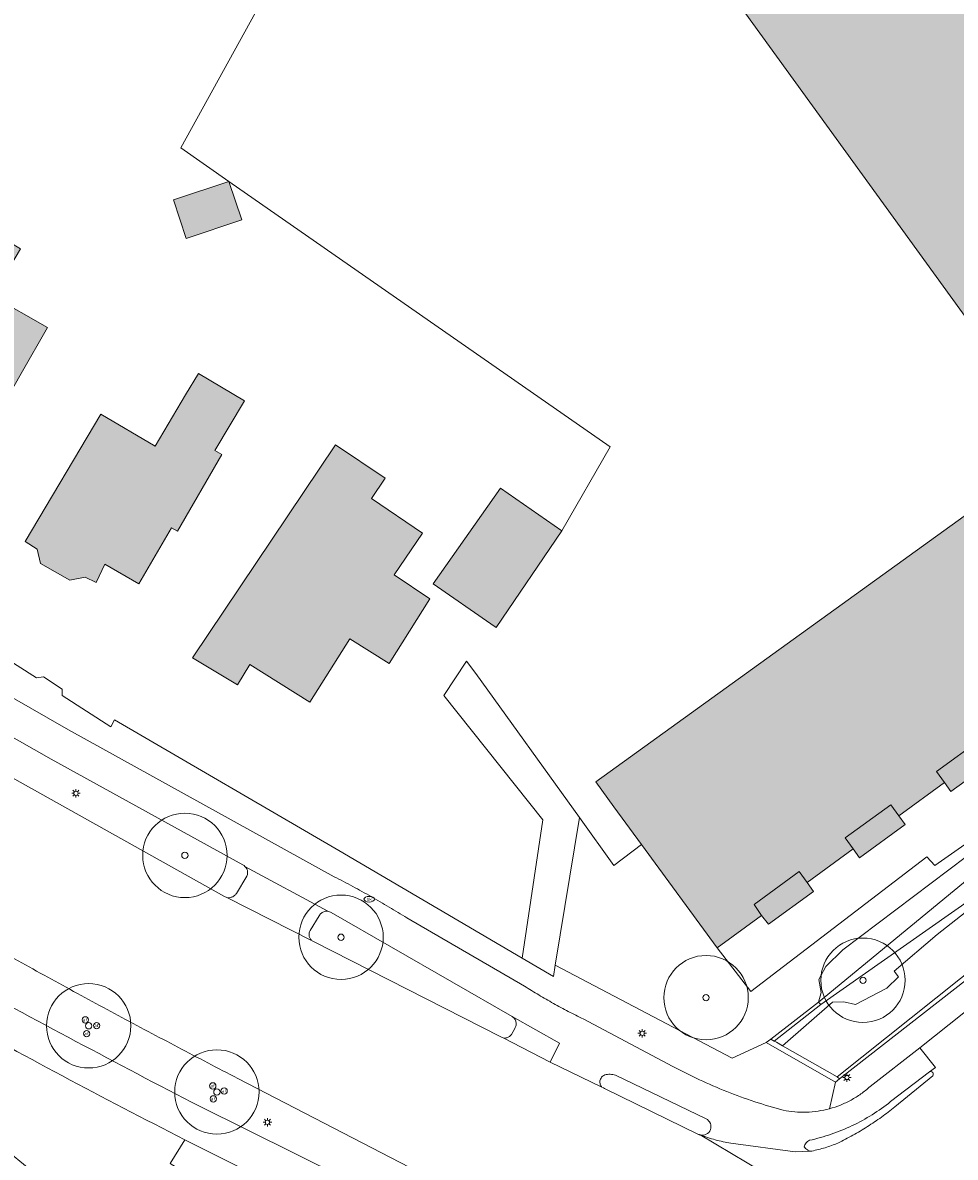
# Model space of a CAD drawing. Header units: metres. Extents: x 187482 to 189800, y 333582 to 335019.
# Tile 252 of 256: x 189142 to 189197, y 334616 to 334684. Entities that reach past the tile are written whole.
import ezdxf
from ezdxf.enums import TextEntityAlignment as Align

# ---------------------------------------------------------------- set-up
doc = ezdxf.new("R2010")
doc.units = ezdxf.units.M
doc.layers.get('0').update_dxf_attribs({"color": 252, "lineweight": 18})
for name, color, linetype, lineweight in [('B-WE-GK-KADEMUUR-GV', 252, 'Continuous', 18), ('B-WE-GR-BEPLANTING_CULTUUR_HEESTERS-GV', 252, 'Continuous', 18), ('B-WE-GR-BOOM-S', 252, 'Continuous', 18), ('B-WE-GR-HAAG-G', 252, 'GR-HAAG1-SO', 18), ('B-WE-GW-TALUD_KRUIN-G', 252, 'Continuous', 18), ('B-WE-IE-MEUBILAIR-S', 252, 'Continuous', 18), ('B-WE-IE-TERREINAFSCHEIDING_KUNSTMATIG_HEKWERK-G', 252, 'IE-TERREINAFSCHEIDING_KUNSTMATIG-SO', 18), ('B-WE-IE-TERREINAFSCHEIDING_KUNSTMATIG_MUUR-GV', 252, 'Continuous', 18), ('B-WE-OG-BEBOUWING-GV', 252, 'Continuous', 18), ('B-WE-OG-BEBOUWING_LUIFEL-GV', 252, 'Continuous', 18), ('B-WE-OG-TERREIN_BEGROEID-GV', 252, 'Continuous', 18), ('B-WE-OG-TERREIN_ERF-GV', 252, 'Continuous', 18), ('B-WE-OG-TERREIN_OEVER-GV', 252, 'Continuous', 18), ('B-WE-OG-WATER_BEEK-GV', 252, 'Continuous', 18), ('B-WE-VH-GESLOTENVERHARDING_ASFALT-GV', 252, 'Continuous', 18), ('B-WE-VH-OPENVERHARDING_BETONSTRAATSTEEN-GV', 252, 'Continuous', 18), ('B-WE-VH-OPENVERHARDING_STRAATBAKSTEEN-GV', 252, 'Continuous', 18), ('B-WE-VH-OPENVERHARDING_TEGEL-GV', 252, 'Continuous', 18)]:
    doc.layers.add(name, color=color, linetype=linetype, lineweight=lineweight)
doc.layers.add('B-WE-OG-BEBOUWING-V', color=7, linetype='Continuous', lineweight=18, true_color=0xf0f0f0)
doc.styles.add('NLCS-ISO', font='NLCS-ISO.ttf')
doc.linetypes.add('GR-HAAG1-SO', pattern='A,6,[176,NLCS.SHX,S=0.125,R=0,X=0,Y=0],-2', length=8)
doc.linetypes.add('IE-TERREINAFSCHEIDING_KUNSTMATIG-SO', pattern='A,4,[82,NLCS.SHX,S=0.75,R=90,X=0,Y=0],4,-2', length=10)

# ---------------------------------------------------------------- blocks, each defined once
blk = doc.blocks.new('SIE-MEUBILAIR_PAAL_LICHTMAST-SO')
for points in [[(-0.62, 0), (-1, 0)], [(-0.71, 0.71), (-0.44, 0.44)], [(0, 1), (0, 0.62)], [(0.44, 0.44), (0.71, 0.71)], [(1, 0), (0.62, 0)], [(-0.71, -0.71), (-0.44, -0.44)], [(0, -0.62), (0, -1)], [(0.44, -0.44), (0.71, -0.71)]]:
    blk.add_lwpolyline(points)
blk.add_circle((0, 0), 0.5)
blk = doc.blocks.new('SIE-MEUBILAIR_PAAL_AFSLUITPAAL-SO')
blk.add_circle((0, 0), 0.75)
at = {"style": 'NLCS-ISO'}
blk.add_text('af', height=0.75, dxfattribs=at).set_placement((0, 0.05), align=Align.MIDDLE_CENTER)
blk = doc.blocks.new('SIE-MEUBILAIR_PUT_BRANDKRAAN-SO')
blk.add_ellipse((0, 0), major_axis=(1.25, 0), ratio=0.54)
at = {"style": 'NLCS-ISO'}
blk.add_text('bk', height=0.75, dxfattribs=at).set_placement((0.03, 0), align=Align.MIDDLE_CENTER)
blk = doc.blocks.new('SGR-BOOM_GBKN-SO')
at = {"color": 0, "linetype": 'ByBlock', "lineweight": 18}
for radius in [2, 0.15]:
    blk.add_circle((0, 0), radius, dxfattribs=at)

msp = doc.modelspace()

# ---------------------------------------------------------------- hatches: boundary and pattern name
at = {"layer": 'B-WE-OG-BEBOUWING-V'}
h = msp.add_hatch(color=256, dxfattribs=at)
h.dxf.hatch_style = 1
h.paths.add_polyline_path([(189182.942, 334690.25), (189181.395, 334689.13), (189203.547, 334658.545), (189176.042, 334638.693), (189177.1, 334637.225), (189178.742, 334634.982), (189183.221, 334628.862), (189185.856, 334630.788), (189185.42, 334631.435), (189188.085, 334633.382), (189188.557, 334632.736), (189191.282, 334634.727), (189190.812, 334635.374), (189193.524, 334637.342), (189193.993, 334636.695), (189196.705, 334638.662), (189196.235, 334639.31), (189198.905, 334641.247), (189199.375, 334640.6), (189202.087, 334642.568), (189201.617, 334643.215), (189204.288, 334645.153), (189204.758, 334644.505), (189207.536, 334646.547), (189207.097, 334647.2), (189209.758, 334649.151), (189210.231, 334648.506), (189212.951, 334650.5), (189212.509, 334651.118), (189215.194, 334653.038), (189215.637, 334652.439), (189215.963, 334652.68), (189211.664, 334658.586), (189210.854, 334659.699), (189212.593, 334660.964), (189213.034, 334660.358), (189215.783, 334662.358), (189214.376, 334664.291), (189214.473, 334664.362), (189211.347, 334668.629), (189209.389, 334671.301), (189208.69, 334670.812), (189206.79, 334673.514), (189207.433, 334673.99), (189205.423, 334676.704), (189204.742, 334676.231), (189202.844, 334678.918), (189203.488, 334679.392), (189201.497, 334682.104), (189200.791, 334681.629), (189198.846, 334684.29), (189199.534, 334684.792), (189197.51, 334687.565), (189196.8, 334687.088), (189194.913, 334689.725), (189195.556, 334690.201), (189193.504, 334692.972), (189192.841, 334692.496), (189190.935, 334695.123), (189191.595, 334695.575), (189191.321, 334695.976)], flags=17)
h.paths.add_polyline_path([(189207.955, 334674.377), (189207.433, 334673.99), (189206.79, 334673.514), (189208.69, 334670.812), (189209.389, 334671.301), (189209.878, 334671.643)], flags=16)
h.paths.add_polyline_path([(189204.012, 334679.778), (189203.488, 334679.392), (189202.844, 334678.918), (189204.742, 334676.231), (189205.423, 334676.704), (189205.933, 334677.058)], flags=16)
h.paths.add_polyline_path([(189200.017, 334685.145), (189199.534, 334684.792), (189198.846, 334684.29), (189200.791, 334681.629), (189201.497, 334682.104), (189201.994, 334682.438)], flags=16)
h.paths.add_polyline_path([(189196.078, 334690.588), (189195.556, 334690.201), (189194.913, 334689.725), (189196.8, 334687.088), (189197.51, 334687.565), (189198.004, 334687.897)], flags=16)
h.paths.add_polyline_path([(189192.131, 334695.942), (189191.595, 334695.575), (189190.935, 334695.123), (189192.841, 334692.496), (189193.504, 334692.972), (189194.019, 334693.342)], flags=16)
h.paths.add_polyline_path([(189188.94, 334632.211), (189188.557, 334632.736), (189188.085, 334633.382), (189185.42, 334631.435), (189185.856, 334630.788), (189186.275, 334630.264)], flags=16)
h.paths.add_polyline_path([(189199.757, 334640.074), (189199.375, 334640.6), (189198.905, 334641.247), (189196.235, 334639.31), (189196.705, 334638.662), (189197.087, 334638.137)], flags=16)
h.paths.add_polyline_path([(189205.139, 334643.979), (189204.758, 334644.505), (189204.288, 334645.153), (189201.617, 334643.215), (189202.087, 334642.568), (189202.468, 334642.041)], flags=16)
h.paths.add_polyline_path([(189210.615, 334647.982), (189210.231, 334648.506), (189209.758, 334649.151), (189207.097, 334647.2), (189207.536, 334646.547), (189207.906, 334645.997)], flags=16)
h.paths.add_polyline_path([(189194.375, 334636.168), (189193.993, 334636.695), (189193.524, 334637.342), (189190.812, 334635.374), (189191.282, 334634.727), (189191.663, 334634.2)], flags=16)
edge = h.paths.add_edge_path(flags=16)
edge.add_arc((189211.251, 334665.379), 3.548, 17.43881, 34.47228)
edge.add_arc((189211.235, 334665.363), 3.57, 34.52834, 51.46336)
edge.add_arc((189211.257, 334665.382), 3.542, 51.56129, 68.62437)
edge.add_arc((189212.057, 334667.222), 1.538, 71.39697, 79.78966)
edge.add_arc((189212.074, 334667.341), 1.418, 79.58373, 88.69126)
edge.add_arc((189212.061, 334667.493), 1.267, 87.95064, 98.15513)
edge.add_arc((189212.051, 334667.345), 1.412, 96.92938, 106.08906)
edge.add_line((189211.66, 334668.702), (189211.395, 334668.564))
edge.add_line((189211.395, 334668.564), (189214.349, 334664.531))
edge.add_line((189214.349, 334664.531), (189214.568, 334664.753))
edge.add_arc((189213.559, 334665.446), 1.224, 325.5259, 333.67664)
edge.add_arc((189213.279, 334665.589), 1.538, 333.53795, 340.06487)
edge.add_arc((189213.381, 334665.53), 1.422, 340.85461, 347.8862)
edge.add_arc((189213.586, 334665.499), 1.215, 347.30069, 355.50749)
edge.add_arc((189211.282, 334665.387), 3.516, 0.27868, 17.46243)
h = msp.add_hatch(color=256, dxfattribs=at)
h.dxf.hatch_style = 1
h.paths.add_polyline_path([(189154.286, 334674.293), (189151, 334673.192), (189151.765, 334670.911), (189155.052, 334672.013)], flags=17)
h = msp.add_hatch(color=256, dxfattribs=at)
h.dxf.hatch_style = 1
h.paths.add_polyline_path([(189139.306, 334671.879), (189136.65, 334667.295), (189131.352, 334658.159), (189137.312, 334654.718), (189141.978, 334662.896), (189143.534, 334665.623), (189140.251, 334667.497), (189141.939, 334670.295)], flags=17)
h = msp.add_hatch(color=256, dxfattribs=at)
h.dxf.hatch_style = 1
h.paths.add_polyline_path([(189146.702, 334660.492), (189142.221, 334652.953), (189142.918, 334652.493), (189143.117, 334651.634), (189144.851, 334650.646), (189145.762, 334650.837), (189146.424, 334650.525), (189146.936, 334651.61), (189148.954, 334650.436), (189150.89, 334653.764), (189151.236, 334653.563), (189153.873, 334658.096), (189153.451, 334658.348), (189155.209, 334661.288), (189152.486, 334662.91), (189151.725, 334661.632), (189149.916, 334658.596)], flags=17)
h = msp.add_hatch(color=256, dxfattribs=at)
h.dxf.hatch_style = 1
h.paths.add_polyline_path([(189162.735, 334655.494), (189163.555, 334656.702), (189160.606, 334658.672), (189152.127, 334646.049), (189154.798, 334644.443), (189155.53, 334645.66), (189159.087, 334643.419), (189161.459, 334647.184), (189163.786, 334645.717), (189166.2, 334649.55), (189164.08, 334650.962), (189165.762, 334653.438)], flags=17)
h = msp.add_hatch(color=256, dxfattribs=at)
h.dxf.hatch_style = 1
h.paths.add_polyline_path([(189170.131, 334647.844), (189174.024, 334653.58), (189170.391, 334656.103), (189166.391, 334650.445), (189169.81, 334648.067)], flags=17)

# ---------------------------------------------------------------- linework, layer by layer
at = {"layer": 'B-WE-GK-KADEMUUR-GV', "flags": 128}
for points in [[(189238.45, 334657.501), (189238.245, 334657.76), (189225.402, 334648.509), (189202.036, 334630.54), (189190.334, 334621.217), (189190.485, 334621.103), (189202.176, 334630.235), (189225.555, 334648.25)], [(189186.408, 334623.452), (189186.605, 334623.34), (189189.373, 334625.511), (189189.238, 334625.633)]]:
    msp.add_lwpolyline(points, close=True, dxfattribs=at)
at = {"layer": 'B-WE-GR-BEPLANTING_CULTUUR_HEESTERS-GV', "flags": 128}
for points in [[(189155.118, 334633.778), (189143.757, 334640.05), (189140.705, 334641.76), (189137.651, 334643.467)], [(189136.414, 334641.761), (189136.463, 334641.732), (189136.595, 334641.655), (189154.033, 334631.907), (189154.172, 334631.837)], [(189154.736, 334632.085), (189155.347, 334633.113)], [(189171.077, 334624.791), (189160.349, 334630.954)], [(189159.644, 334630.765), (189159.101, 334629.886)], [(189159.26, 334629.252), (189159.344, 334629.209), (189170.414, 334623.581), (189170.535, 334623.519)], [(189171.038, 334623.731), (189171.241, 334624.087)], [(189165.017, 334615.849), (189154.817, 334621.12)], [(189152.537, 334619.477), (189163.962, 334613.8)]]:
    msp.add_lwpolyline(points, dxfattribs=at)
at = {"layer": 'B-WE-GR-BEPLANTING_CULTUUR_HEESTERS-GV'}
for points in [[(189155.242, 334633.692, 0.077114), (189155.118, 334633.778)], [(189155.37, 334633.493, 0.098291), (189155.242, 334633.692)], [(189155.396, 334633.301, 0.103677), (189155.37, 334633.493)], [(189155.347, 334633.113, 0.102427), (189155.396, 334633.301)], [(189154.172, 334631.837, 0.056162), (189154.297, 334631.834)], [(189154.297, 334631.834, 0.056457), (189154.42, 334631.857)], [(189154.42, 334631.857, 0.083912), (189154.597, 334631.944)], [(189154.597, 334631.944, 0.078567), (189154.736, 334632.085)], [(189159.773, 334630.923, 0.107968), (189159.644, 334630.765)], [(189159.955, 334631.016, 0.105044), (189159.773, 334630.923)], [(189160.159, 334631.027, 0.103172), (189159.955, 334631.016)], [(189160.349, 334630.954, 0.101234), (189160.159, 334631.027)], [(189159.045, 334629.716, 0.100557), (189159.055, 334629.537)], [(189159.101, 334629.886, 0.095394), (189159.045, 334629.716)], [(189159.055, 334629.537, 0.095079), (189159.13, 334629.375)], [(189159.13, 334629.375, 0.098848), (189159.26, 334629.252)], [(189144.207, 334626.764, -0.002352), (189140.702, 334628.704)], [(189137.959, 334627.252, 0.006391), (189152.537, 334619.477)], [(189147.728, 334624.853, -0.002131), (189144.207, 334626.764)], [(189151.265, 334622.972, -0.002129), (189147.728, 334624.853)], [(189171.22, 334624.653, 0.096119), (189171.077, 334624.791)], [(189171.301, 334624.472, 0.096795), (189171.22, 334624.653)], [(189171.241, 334624.087, 0.101931), (189171.308, 334624.274)], [(189171.308, 334624.274, 0.095841), (189171.301, 334624.472)], [(189170.535, 334623.519, 0.062539), (189170.646, 334623.514)], [(189170.646, 334623.514, 0.056025), (189170.756, 334623.532)], [(189170.756, 334623.532, 0.08186), (189170.914, 334623.607)], [(189170.914, 334623.607, 0.080645), (189171.038, 334623.731)], [(189154.817, 334621.12, -0.002232), (189151.265, 334622.972)]]:
    msp.add_lwpolyline(points, format="xyb", dxfattribs=at)
at = {"layer": 'B-WE-GR-HAAG-G', "ltscale": 0.2, "flags": 128}
for points in [[(189174.024, 334653.58), (189176.88, 334658.552), (189154.286, 334674.293), (189151.443, 334676.275), (189160.201, 334692.168)], [(189206.929, 334642.187), (189207.143, 334641.449), (189196.123, 334633.742), (189195.661, 334634.26), (189185.221, 334626.272), (189183.221, 334628.862)]]:
    msp.add_lwpolyline(points, dxfattribs=at)
at = {"layer": 'B-WE-GW-TALUD_KRUIN-G', "flags": 128}
msp.add_lwpolyline([(189235.069, 334661.391), (189235.34, 334661.755), (189235.223, 334661.805), (189227.67, 334656.601), (189219.024, 334650.318), (189212.456, 334645.255), (189208.476, 334642.187), (189190.668, 334628.747), (189189.66, 334627.764), (189189.253, 334626.986), (189189.399, 334626.221), (189189.238, 334625.633), (189218.495, 334649.724), (189229.619, 334657.67)], close=True, dxfattribs=at)
at = {"layer": 'B-WE-IE-TERREINAFSCHEIDING_KUNSTMATIG_HEKWERK-G', "ltscale": 0.2, "flags": 128}
for points in [[(189175.059, 334636.579), (189168.927, 334645.114)], [(189178.742, 334634.982), (189177.096, 334633.743), (189175.059, 334636.579)]]:
    msp.add_lwpolyline(points, dxfattribs=at)
at = {"layer": 'B-WE-IE-TERREINAFSCHEIDING_KUNSTMATIG_MUUR-GV', "flags": 128}
msp.add_lwpolyline([(189190.485, 334621.103), (189190.334, 334621.217), (189187.1, 334623.058), (189186.741, 334623.262), (189186.605, 334623.34), (189186.408, 334623.452), (189186.14, 334623.245), (189190.249, 334620.905)], close=True, dxfattribs=at)
at = {"layer": 'B-WE-OG-BEBOUWING-GV', "flags": 128}
msp.add_lwpolyline([(189181.395, 334689.13), (189203.547, 334658.545), (189176.042, 334638.693), (189177.1, 334637.225), (189178.742, 334634.982), (189183.221, 334628.862), (189185.856, 334630.788), (189185.42, 334631.435), (189188.085, 334633.382), (189188.557, 334632.736), (189191.282, 334634.727), (189190.812, 334635.374), (189193.524, 334637.342), (189193.993, 334636.695), (189196.705, 334638.662), (189196.235, 334639.31), (189198.905, 334641.247)], dxfattribs=at)
for points in [[(189154.286, 334674.293), (189151, 334673.192), (189151.765, 334670.911), (189155.052, 334672.013)], [(189139.306, 334671.879), (189136.65, 334667.295), (189131.352, 334658.159), (189137.312, 334654.718), (189141.978, 334662.896), (189143.534, 334665.623), (189140.251, 334667.497), (189141.939, 334670.295)], [(189146.702, 334660.492), (189142.221, 334652.953), (189142.918, 334652.493), (189143.117, 334651.634), (189144.851, 334650.646), (189145.762, 334650.837), (189146.424, 334650.525), (189146.936, 334651.61), (189148.954, 334650.436), (189150.89, 334653.764), (189151.236, 334653.563), (189153.873, 334658.096), (189153.451, 334658.348), (189155.209, 334661.288), (189152.486, 334662.91), (189151.725, 334661.632), (189149.916, 334658.596)], [(189162.735, 334655.494), (189163.555, 334656.702), (189160.606, 334658.672), (189152.127, 334646.049), (189154.798, 334644.443), (189155.53, 334645.66), (189159.087, 334643.419), (189161.459, 334647.184), (189163.786, 334645.717), (189166.2, 334649.55), (189164.08, 334650.962), (189165.762, 334653.438)], [(189170.131, 334647.844), (189174.024, 334653.58), (189170.391, 334656.103), (189166.391, 334650.445), (189169.81, 334648.067)]]:
    msp.add_lwpolyline(points, close=True, dxfattribs=at)
at = {"layer": 'B-WE-OG-BEBOUWING_LUIFEL-GV', "flags": 128}
for points in [[(189199.757, 334640.074), (189199.375, 334640.6), (189198.905, 334641.247), (189196.235, 334639.31), (189196.705, 334638.662), (189197.087, 334638.137)], [(189194.375, 334636.168), (189193.993, 334636.695), (189193.524, 334637.342), (189190.812, 334635.374), (189191.282, 334634.727), (189191.663, 334634.2)], [(189188.94, 334632.211), (189188.557, 334632.736), (189188.085, 334633.382), (189185.42, 334631.435), (189185.856, 334630.788), (189186.275, 334630.264)]]:
    msp.add_lwpolyline(points, close=True, dxfattribs=at)
at = {"layer": 'B-WE-OG-TERREIN_BEGROEID-GV', "flags": 128}
for points in [[(189235.223, 334661.805), (189227.67, 334656.601), (189219.024, 334650.318), (189212.456, 334645.255), (189208.476, 334642.187), (189190.668, 334628.747), (189189.66, 334627.764), (189189.253, 334626.986), (189189.399, 334626.221), (189189.238, 334625.633), (189218.495, 334649.724), (189229.619, 334657.67), (189235.069, 334661.391), (189235.34, 334661.755)], [(189189.238, 334625.633), (189189.373, 334625.511), (189200.892, 334633.578), (189215.981, 334646.707), (189228.548, 334655.924), (189235.904, 334660.972), (189235.34, 334661.755), (189235.069, 334661.391), (189229.619, 334657.67), (189218.495, 334649.724)]]:
    msp.add_lwpolyline(points, close=True, dxfattribs=at)
at = {"layer": 'B-WE-OG-TERREIN_ERF-GV', "flags": 128}
for points in [[(189198.905, 334641.247), (189196.235, 334639.31), (189196.705, 334638.662), (189193.993, 334636.695), (189193.524, 334637.342), (189190.812, 334635.374), (189191.282, 334634.727), (189188.557, 334632.736), (189188.085, 334633.382), (189185.42, 334631.435), (189185.856, 334630.788), (189183.221, 334628.862), (189178.742, 334634.982), (189177.1, 334637.225), (189176.042, 334638.693), (189203.547, 334658.545), (189181.395, 334689.13)], [(189140.251, 334667.497), (189143.534, 334665.623), (189141.978, 334662.896)], [(189134.632, 334650.115), (189142.881, 334644.872), (189143.296, 334644.92), (189144.402, 334644.191), (189144.404, 334643.818), (189147.295, 334641.961), (189147.508, 334642.367), (189160.813, 334634.628), (189171.68, 334628.256), (189172.901, 334636.456), (189167.03, 334643.81), (189168.367, 334645.858), (189168.927, 334645.114), (189175.059, 334636.579), (189173.634, 334627.826), (189184.126, 334622.32), (189186.14, 334623.245), (189186.408, 334623.452), (189189.238, 334625.633), (189189.399, 334626.221), (189189.253, 334626.986), (189189.66, 334627.764), (189190.668, 334628.747), (189208.476, 334642.187)]]:
    msp.add_lwpolyline(points, dxfattribs=at)
for points in [[(189154.286, 334674.293), (189155.052, 334672.013), (189151.765, 334670.911), (189151, 334673.192)], [(189151.236, 334653.563), (189150.89, 334653.764), (189148.954, 334650.436), (189146.936, 334651.61), (189146.424, 334650.525), (189145.762, 334650.837), (189144.851, 334650.646), (189143.117, 334651.634), (189142.918, 334652.493), (189142.221, 334652.953), (189146.702, 334660.492), (189149.916, 334658.596), (189151.725, 334661.632), (189152.486, 334662.91), (189155.209, 334661.288), (189153.451, 334658.348), (189153.873, 334658.096)], [(189164.08, 334650.962), (189166.2, 334649.55), (189163.786, 334645.717), (189161.459, 334647.184), (189159.087, 334643.419), (189155.53, 334645.66), (189154.798, 334644.443), (189152.127, 334646.049), (189160.606, 334658.672), (189163.555, 334656.702), (189162.735, 334655.494), (189165.762, 334653.438)], [(189166.391, 334650.445), (189170.391, 334656.103), (189174.024, 334653.58), (189170.131, 334647.844), (189169.81, 334648.067)], [(189173.634, 334627.826), (189175.059, 334636.579), (189168.927, 334645.114), (189168.367, 334645.858), (189167.03, 334643.81), (189172.901, 334636.456), (189171.68, 334628.256), (189173.528, 334627.172)]]:
    msp.add_lwpolyline(points, close=True, dxfattribs=at)
at = {"layer": 'B-WE-OG-TERREIN_OEVER-GV', "flags": 128}
msp.add_lwpolyline([(189186.605, 334623.34), (189186.741, 334623.262), (189187.1, 334623.058), (189190.063, 334625.643), (189190.739, 334625.67), (189191.435, 334625.505), (189193.278, 334626.471), (189193.967, 334627.153), (189193.71, 334627.486), (189196.262, 334629.657), (189202.992, 334634.936), (189210.761, 334640.644), (189213.996, 334643.258), (189216.426, 334645.221), (189222.464, 334649.722), (189230.166, 334655.085), (189236.676, 334659.9), (189235.904, 334660.972), (189228.548, 334655.924), (189215.981, 334646.707), (189200.892, 334633.578), (189189.373, 334625.511)], close=True, dxfattribs=at)
at = {"layer": 'B-WE-OG-WATER_BEEK-GV', "flags": 128}
msp.add_lwpolyline([(189202.992, 334634.936), (189196.262, 334629.657), (189193.71, 334627.486), (189193.967, 334627.153), (189193.278, 334626.471), (189191.435, 334625.505), (189190.739, 334625.67), (189190.063, 334625.643), (189187.1, 334623.058), (189190.334, 334621.217), (189202.036, 334630.54)], dxfattribs=at)
at = {"layer": 'B-WE-VH-GESLOTENVERHARDING_ASFALT-GV', "flags": 128}
for points in [[(189202.489, 334614.002), (189209.648, 334620.108), (189217.426, 334626.806), (189233.217, 334639.491), (189245.194, 334648.465), (189269.674, 334666.355), (189272.046, 334667.937), (189273.993, 334669.235), (189268.259, 334676.263), (189267.804, 334675.965), (189263.339, 334673.044), (189240.664, 334657.296), (189226.225, 334646.933), (189203.061, 334629.162), (189195.231, 334622.945), (189196.162, 334621.779), (189195.804, 334621.505)], [(189191.499, 334612.239), (189182.215, 334617.773), (189182.204, 334617.777), (189182.192, 334617.781), (189182.181, 334617.786), (189182.17, 334617.79), (189182.159, 334617.794), (189182.148, 334617.798), (189182.137, 334617.803), (189182.126, 334617.807), (189176.56, 334620.521), (189176.484, 334620.558), (189176.395, 334620.601), (189173.336, 334622.089), (189170.535, 334623.519), (189170.414, 334623.581), (189159.344, 334629.209), (189159.26, 334629.252), (189154.172, 334631.837), (189154.033, 334631.907), (189136.595, 334641.655)], [(189154.817, 334621.12), (189165.017, 334615.849), (189169.104, 334613.788)], [(189196.002, 334621.267), (189193.764, 334619.434)], [(189182.215, 334617.773), (189191.499, 334612.239), (189201.554, 334606.245)], [(189188.846, 334616.819), (189188.714, 334616.812), (189187.855, 334616.764), (189184.042, 334617.282)]]:
    msp.add_lwpolyline(points, dxfattribs=at)
at = {"layer": 'B-WE-VH-GESLOTENVERHARDING_ASFALT-GV'}
for points in [[(189140.702, 334628.704, 0.002352), (189144.207, 334626.764)], [(189144.207, 334626.764, 0.002131), (189147.728, 334624.853)], [(189147.728, 334624.853, 0.002129), (189151.265, 334622.972)], [(189151.265, 334622.972, 0.002232), (189154.817, 334621.12)], [(189195.804, 334621.505, -0.171293), (189195.91, 334621.523)], [(189195.91, 334621.523, -0.170688), (189196.003, 334621.469)], [(189196.039, 334621.368, -0.188245), (189196.002, 334621.267)], [(189196.003, 334621.469, -0.180052), (189196.039, 334621.368)], [(189193.764, 334619.434, -0.016351), (189192.964, 334618.829)], [(189192.964, 334618.829, -0.012999), (189192.133, 334618.268)], [(189192.133, 334618.268, -0.013854), (189191.272, 334617.754)], [(189182.662, 334617.616, -0.012056), (189182.215, 334617.773)], [(189183.116, 334617.482, -0.013353), (189182.662, 334617.616)], [(189183.577, 334617.37, -0.012787), (189183.116, 334617.482)], [(189184.042, 334617.282, -0.01285), (189183.577, 334617.37)], [(189191.272, 334617.754, -0.014716), (189190.383, 334617.289)], [(189189.238, 334616.909, -0.010806), (189188.846, 334616.819)], [(189189.626, 334617.018, -0.013286), (189189.238, 334616.909)], [(189190.008, 334617.145, -0.013354), (189189.626, 334617.018)], [(189190.383, 334617.289, -0.010188), (189190.008, 334617.145)]]:
    msp.add_lwpolyline(points, format="xyb", dxfattribs=at)
at = {"layer": 'B-WE-VH-OPENVERHARDING_BETONSTRAATSTEEN-GV', "flags": 128}
for points in [[(189160.534, 334633.078), (189144.776, 334641.791), (189141.295, 334643.775), (189137.819, 334645.768), (189134.348, 334647.77), (189130.882, 334649.78), (189116.331, 334658.679), (189100.202, 334668.723), (189094.317, 334672.466)], [(189137.651, 334643.467), (189140.705, 334641.76), (189143.757, 334640.05), (189155.118, 334633.778)], [(189155.242, 334633.692), (189160.159, 334631.027)], [(189160.349, 334630.954), (189171.077, 334624.791), (189173.883, 334623.22), (189173.336, 334622.089), (189176.395, 334620.601)], [(189171.806, 334626.588), (189164.843, 334630.634)], [(189180.6, 334621.836), (189175.293, 334624.645)], [(189193.51, 334619.747), (189195.804, 334621.505), (189196.162, 334621.779), (189195.231, 334622.945), (189192.292, 334620.636)], [(189177.208, 334621.311), (189182.569, 334618.726)], [(189184.042, 334617.282), (189187.855, 334616.764), (189188.714, 334616.812), (189188.678, 334616.827), (189188.643, 334616.843), (189188.609, 334616.862), (189188.576, 334616.882)]]:
    msp.add_lwpolyline(points, dxfattribs=at)
at = {"layer": 'B-WE-VH-OPENVERHARDING_BETONSTRAATSTEEN-GV'}
for points in [[(189155.118, 334633.778, -0.077114), (189155.242, 334633.692)], [(189161.63, 334632.501, 0.005076), (189160.534, 334633.078)], [(189162.714, 334631.901, 0.0058), (189161.63, 334632.501)], [(189163.785, 334631.279, 0.005406), (189162.714, 334631.901)], [(189160.159, 334631.027, -0.101234), (189160.349, 334630.954)], [(189164.843, 334630.634, 0.005126), (189163.785, 334631.279)], [(189172.658, 334626.068, -0.004465), (189171.806, 334626.588)], [(189173.524, 334625.571, -0.00534), (189172.658, 334626.068)], [(189174.402, 334625.097, -0.006244), (189173.524, 334625.571)], [(189175.293, 334624.645, -0.006714), (189174.402, 334625.097)], [(189176.573, 334621.328, -0.032857), (189176.731, 334621.361)], [(189176.731, 334621.361, -0.037484), (189176.892, 334621.369)], [(189176.892, 334621.369, -0.043263), (189177.052, 334621.352)], [(189182.176, 334621.045, -0.01471), (189180.6, 334621.836)], [(189176.298, 334620.773, -0.11626), (189176.283, 334620.971)], [(189176.283, 334620.971, -0.138951), (189176.379, 334621.189)], [(189176.395, 334620.601, -0.108687), (189176.298, 334620.773)], [(189176.379, 334621.189, -0.135895), (189176.573, 334621.328)], [(189177.052, 334621.352, -0.045124), (189177.208, 334621.311)], [(189183.795, 334620.347, -0.013929), (189182.176, 334621.045)], [(189185.452, 334619.743, -0.014533), (189183.795, 334620.347)], [(189191.751, 334620.205, -0.02849), (189191.163, 334619.84)], [(189192.292, 334620.636, -0.028672), (189191.751, 334620.205)], [(189187.141, 334619.235, -0.014174), (189185.452, 334619.743)], [(189190.538, 334619.546, -0.030163), (189189.882, 334619.326)], [(189191.163, 334619.84, -0.029128), (189190.538, 334619.546)], [(189192.413, 334618.972, 0.028731), (189193.51, 334619.747)], [(189182.569, 334618.726, -0.190806), (189182.824, 334618.457)], [(189187.826, 334619.138, -0.030662), (189187.141, 334619.235)], [(189188.517, 334619.121, -0.030408), (189187.826, 334619.138)], [(189189.205, 334619.184, -0.030533), (189188.517, 334619.121)], [(189189.882, 334619.326, -0.029781), (189189.205, 334619.184)], [(189191.236, 334618.326, 0.029008), (189192.413, 334618.972)], [(189182.83, 334618.087, -0.189195), (189182.584, 334617.81)], [(189182.824, 334618.457, -0.189228), (189182.83, 334618.087)], [(189189.993, 334617.818, 0.029043), (189191.236, 334618.326)], [(189182.584, 334617.81, -0.187014), (189182.215, 334617.773)], [(189182.215, 334617.773, 0.012056), (189182.662, 334617.616)], [(189182.662, 334617.616, 0.013353), (189183.116, 334617.482)], [(189183.116, 334617.482, 0.012787), (189183.577, 334617.37)], [(189183.577, 334617.37, 0.01285), (189184.042, 334617.282)], [(189188.498, 334617.298, -0.054919), (189188.591, 334617.387)], [(189188.591, 334617.387, -0.051985), (189188.7, 334617.455)], [(189188.7, 334617.455, 0.028739), (189189.993, 334617.818)], [(189188.376, 334617.074, -0.042144), (189188.425, 334617.192)], [(189188.467, 334616.969, -0.050762), (189188.376, 334617.074)], [(189188.425, 334617.192, -0.049623), (189188.498, 334617.298)], [(189188.576, 334616.882, -0.050387), (189188.467, 334616.969)]]:
    msp.add_lwpolyline(points, format="xyb", dxfattribs=at)
at = {"layer": 'B-WE-VH-OPENVERHARDING_STRAATBAKSTEEN-GV', "flags": 128}
for points in [[(189160.159, 334631.027), (189155.242, 334633.692)], [(189155.347, 334633.113), (189154.736, 334632.085)], [(189154.172, 334631.837), (189159.26, 334629.252)], [(189159.101, 334629.886), (189159.644, 334630.765)], [(189195.804, 334621.505), (189193.51, 334619.747)], [(189182.569, 334618.726), (189177.208, 334621.311)], [(189193.764, 334619.434), (189196.002, 334621.267)], [(189176.395, 334620.601), (189176.484, 334620.558), (189176.56, 334620.521), (189182.126, 334617.807), (189182.137, 334617.803), (189182.148, 334617.798), (189182.159, 334617.794), (189182.17, 334617.79), (189182.181, 334617.786), (189182.192, 334617.781), (189182.204, 334617.777), (189182.215, 334617.773)], [(189169.104, 334613.788), (189167.994, 334611.7), (189163.962, 334613.8), (189152.537, 334619.477)], [(189151.682, 334617.489), (189167.227, 334609.706), (189174.35, 334606.198)], [(189188.576, 334616.882), (189188.609, 334616.862), (189188.643, 334616.843), (189188.678, 334616.827), (189188.714, 334616.812), (189188.846, 334616.819)]]:
    msp.add_lwpolyline(points, dxfattribs=at)
at = {"layer": 'B-WE-VH-OPENVERHARDING_STRAATBAKSTEEN-GV'}
for points in [[(189155.242, 334633.692, -0.098291), (189155.37, 334633.493)], [(189155.37, 334633.493, -0.103677), (189155.396, 334633.301)], [(189155.396, 334633.301, -0.102427), (189155.347, 334633.113)], [(189154.297, 334631.834, -0.056162), (189154.172, 334631.837)], [(189154.42, 334631.857, -0.056457), (189154.297, 334631.834)], [(189154.597, 334631.944, -0.083912), (189154.42, 334631.857)], [(189154.736, 334632.085, -0.078567), (189154.597, 334631.944)], [(189159.644, 334630.765, -0.107968), (189159.773, 334630.923)], [(189159.773, 334630.923, -0.105044), (189159.955, 334631.016)], [(189159.955, 334631.016, -0.103172), (189160.159, 334631.027)], [(189159.055, 334629.537, -0.100557), (189159.045, 334629.716)], [(189159.045, 334629.716, -0.095394), (189159.101, 334629.886)], [(189159.13, 334629.375, -0.095079), (189159.055, 334629.537)], [(189159.26, 334629.252, -0.098848), (189159.13, 334629.375)], [(189152.537, 334619.477, -0.006391), (189137.959, 334627.252)], [(189137.246, 334625.185, 0.009406), (189151.682, 334617.489)], [(189176.731, 334621.361, 0.032857), (189176.573, 334621.328)], [(189176.892, 334621.369, 0.037484), (189176.731, 334621.361)], [(189177.052, 334621.352, 0.043263), (189176.892, 334621.369)], [(189195.91, 334621.523, 0.171293), (189195.804, 334621.505)], [(189196.003, 334621.469, 0.170688), (189195.91, 334621.523)], [(189196.002, 334621.267, 0.188245), (189196.039, 334621.368)], [(189196.039, 334621.368, 0.180052), (189196.003, 334621.469)], [(189176.283, 334620.971, 0.11626), (189176.298, 334620.773)], [(189176.379, 334621.189, 0.138951), (189176.283, 334620.971)], [(189176.298, 334620.773, 0.108687), (189176.395, 334620.601)], [(189176.573, 334621.328, 0.135895), (189176.379, 334621.189)], [(189177.208, 334621.311, 0.045124), (189177.052, 334621.352)], [(189193.51, 334619.747, -0.028731), (189192.413, 334618.972)], [(189192.964, 334618.829, 0.016351), (189193.764, 334619.434)], [(189182.824, 334618.457, 0.190806), (189182.569, 334618.726)], [(189192.413, 334618.972, -0.029008), (189191.236, 334618.326)], [(189192.133, 334618.268, 0.012999), (189192.964, 334618.829)], [(189182.584, 334617.81, 0.189195), (189182.83, 334618.087)], [(189182.83, 334618.087, 0.189228), (189182.824, 334618.457)], [(189191.236, 334618.326, -0.029043), (189189.993, 334617.818)], [(189191.272, 334617.754, 0.013854), (189192.133, 334618.268)], [(189182.215, 334617.773, 0.187014), (189182.584, 334617.81)], [(189188.591, 334617.387, 0.054919), (189188.498, 334617.298)], [(189188.7, 334617.455, 0.051985), (189188.591, 334617.387)], [(189189.993, 334617.818, -0.028739), (189188.7, 334617.455)], [(189190.383, 334617.289, 0.014716), (189191.272, 334617.754)], [(189188.425, 334617.192, 0.042144), (189188.376, 334617.074)], [(189188.376, 334617.074, 0.050762), (189188.467, 334616.969)], [(189188.498, 334617.298, 0.049623), (189188.425, 334617.192)], [(189188.467, 334616.969, 0.050387), (189188.576, 334616.882)], [(189188.846, 334616.819, 0.010806), (189189.238, 334616.909)], [(189189.238, 334616.909, 0.013286), (189189.626, 334617.018)], [(189189.626, 334617.018, 0.013354), (189190.008, 334617.145)], [(189190.008, 334617.145, 0.010188), (189190.383, 334617.289)]]:
    msp.add_lwpolyline(points, format="xyb", dxfattribs=at)
at = {"layer": 'B-WE-VH-OPENVERHARDING_TEGEL-GV', "flags": 128}
for points in [[(189186.14, 334623.245), (189184.126, 334622.32), (189173.634, 334627.826), (189173.528, 334627.172), (189171.68, 334628.256), (189160.813, 334634.628), (189147.508, 334642.367), (189147.295, 334641.961), (189144.404, 334643.818), (189144.402, 334644.191), (189143.296, 334644.92), (189142.881, 334644.872), (189134.632, 334650.115), (189128.878, 334653.605), (189121.28, 334658.426), (189100.11, 334672.109), (189083.848, 334683.848)], [(189192.292, 334620.636), (189195.231, 334622.945), (189203.061, 334629.162), (189226.225, 334646.933), (189240.664, 334657.296), (189263.339, 334673.044), (189267.804, 334675.965), (189266.911, 334677.336), (189261.909, 334674.061), (189262.011, 334673.948), (189261.717, 334673.776), (189239.876, 334658.507), (189238.45, 334657.501), (189225.555, 334648.25), (189202.176, 334630.235), (189190.485, 334621.103), (189190.249, 334620.905), (189189.882, 334619.326)], [(189094.317, 334672.466), (189100.202, 334668.723), (189116.331, 334658.679), (189130.882, 334649.78), (189134.348, 334647.77), (189137.819, 334645.768), (189141.295, 334643.775), (189144.776, 334641.791), (189160.534, 334633.078)], [(189097.596, 334645.313), (189100.232, 334643.829), (189098.93, 334641.783), (189104.523, 334638.295), (189103.999, 334636.024), (189114.837, 334631.183), (189115.308, 334632.26), (189116.444, 334634.859), (189124.623, 334630.041), (189132.11, 334624.139), (189135.154, 334621.739), (189143.653, 334614.78), (189147.677, 334611.939), (189150.657, 334615.754), (189154.091, 334614.037), (189150.805, 334616.073), (189151.682, 334617.489)], [(189164.843, 334630.634), (189171.806, 334626.588)], [(189170.535, 334623.519), (189173.336, 334622.089), (189173.883, 334623.22), (189171.077, 334624.791)], [(189171.241, 334624.087), (189171.038, 334623.731)], [(189175.293, 334624.645), (189180.6, 334621.836)], [(189189.882, 334619.326), (189190.249, 334620.905), (189186.14, 334623.245)], [(189174.35, 334606.198), (189167.227, 334609.706), (189151.682, 334617.489), (189150.805, 334616.073), (189154.091, 334614.037), (189166.085, 334608.041), (189166.273, 334607.947), (189166.612, 334608.524), (189166.561, 334608.558), (189166.751, 334608.816), (189168.612, 334607.598), (189171.473, 334604.94)]]:
    msp.add_lwpolyline(points, dxfattribs=at)
at = {"layer": 'B-WE-VH-OPENVERHARDING_TEGEL-GV'}
for points in [[(189160.534, 334633.078, -0.005076), (189161.63, 334632.501)], [(189161.63, 334632.501, -0.0058), (189162.714, 334631.901)], [(189162.714, 334631.901, -0.005406), (189163.785, 334631.279)], [(189163.785, 334631.279, -0.005126), (189164.843, 334630.634)], [(189171.806, 334626.588, 0.004465), (189172.658, 334626.068)], [(189172.658, 334626.068, 0.00534), (189173.524, 334625.571)], [(189173.524, 334625.571, 0.006244), (189174.402, 334625.097)], [(189151.682, 334617.489, -0.009406), (189137.246, 334625.185)], [(189171.077, 334624.791, -0.096119), (189171.22, 334624.653)], [(189174.402, 334625.097, 0.006714), (189175.293, 334624.645)], [(189171.22, 334624.653, -0.096795), (189171.301, 334624.472)], [(189171.308, 334624.274, -0.101931), (189171.241, 334624.087)], [(189171.301, 334624.472, -0.095841), (189171.308, 334624.274)], [(189170.646, 334623.514, -0.062539), (189170.535, 334623.519)], [(189170.756, 334623.532, -0.056025), (189170.646, 334623.514)], [(189170.914, 334623.607, -0.08186), (189170.756, 334623.532)], [(189171.038, 334623.731, -0.080645), (189170.914, 334623.607)], [(189180.6, 334621.836, 0.01471), (189182.176, 334621.045)], [(189182.176, 334621.045, 0.013929), (189183.795, 334620.347)], [(189183.795, 334620.347, 0.014533), (189185.452, 334619.743)], [(189191.163, 334619.84, 0.02849), (189191.751, 334620.205)], [(189191.751, 334620.205, 0.028672), (189192.292, 334620.636)], [(189185.452, 334619.743, 0.014174), (189187.141, 334619.235)], [(189189.882, 334619.326, 0.030163), (189190.538, 334619.546)], [(189190.538, 334619.546, 0.029128), (189191.163, 334619.84)], [(189187.141, 334619.235, 0.030662), (189187.826, 334619.138)], [(189187.826, 334619.138, 0.030408), (189188.517, 334619.121)], [(189188.517, 334619.121, 0.030533), (189189.205, 334619.184)], [(189189.205, 334619.184, 0.029781), (189189.882, 334619.326)]]:
    msp.add_lwpolyline(points, format="xyb", dxfattribs=at)

# ---------------------------------------------------------------- block references
at = {"layer": 'B-WE-GR-BOOM-S', "xscale": 1.25, "yscale": 1.25, "zscale": 1.25}
for p in [(189151.678, 334634.341), (189160.935, 334629.49), (189191.87, 334626.94), (189182.57, 334625.91), (189145.977, 334624.241), (189153.574, 334620.319)]:
    msp.add_blockref('SGR-BOOM_GBKN-SO', p, dxfattribs=at)
at = {"layer": 'B-WE-IE-MEUBILAIR-S', "xscale": 0.25, "yscale": 0.25, "zscale": 0.25}
for name, p in [('SIE-MEUBILAIR_PAAL_LICHTMAST-SO', (189145.222, 334638.022)), ('SIE-MEUBILAIR_PUT_BRANDKRAAN-SO', (189162.607, 334631.746)), ('SIE-MEUBILAIR_PAAL_AFSLUITPAAL-SO', (189145.78, 334624.592)), ('SIE-MEUBILAIR_PAAL_AFSLUITPAAL-SO', (189146.448, 334624.25)), ('SIE-MEUBILAIR_PAAL_AFSLUITPAAL-SO', (189145.856, 334623.772)), ('SIE-MEUBILAIR_PAAL_LICHTMAST-SO', (189178.784, 334623.795)), ('SIE-MEUBILAIR_PAAL_LICHTMAST-SO', (189190.92, 334621.177)), ('SIE-MEUBILAIR_PAAL_AFSLUITPAAL-SO', (189153.335, 334620.679)), ('SIE-MEUBILAIR_PAAL_AFSLUITPAAL-SO', (189153.366, 334619.912)), ('SIE-MEUBILAIR_PAAL_AFSLUITPAAL-SO', (189154.007, 334620.375)), ('SIE-MEUBILAIR_PAAL_LICHTMAST-SO', (189156.574, 334618.522))]:
    msp.add_blockref(name, p, dxfattribs=at)

doc.saveas('drawing.dxf')
